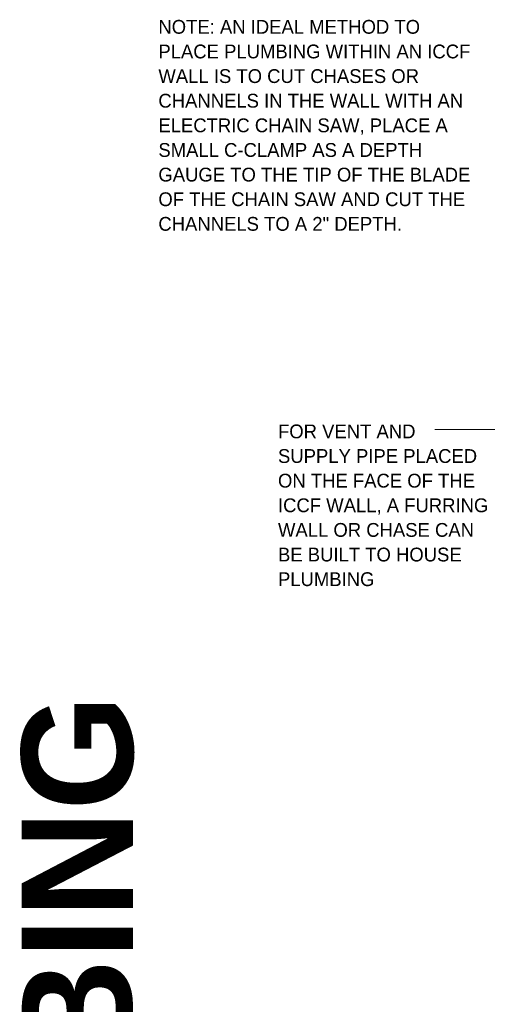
# Model space of a CAD drawing. Header units: inches. Extents: x 0 to 1121, y -57 to 386.
# Tile 9 of 24: x 331 to 361, y 275 to 338. Entities that reach past the tile are written whole.
import ezdxf

# ---------------------------------------------------------------- set-up
doc = ezdxf.new("R2010")
doc.units = ezdxf.units.IN
doc.header["$MEASUREMENT"] = 0
doc.layers.add('A-ANNO-TEXT', color=2, linetype='Continuous', lineweight=9)

msp = doc.modelspace()

# ---------------------------------------------------------------- linework, layer by layer
at = {"layer": 'A-ANNO-TEXT', "color": 7}
msp.add_line((362.74250296, 311.64416889), (357.88380734, 311.64416889), dxfattribs=at)

# ---------------------------------------------------------------- texts
at = {"layer": 'A-ANNO-TEXT', "color": 7, "char_height": 0.8894080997, "attachment_point": 1, "line_spacing_factor": 1.070803}
for s, insert, width in [('\\fStylus BT|b0|i0|c0|p34|;NOTE: AN IDEAL METHOD TO\\PPLACE PLUMBING WITHIN AN ICCF\\PWALL IS TO CUT CHASES OR\\PCHANNELS IN THE WALL WITH AN\\PELECTRIC CHAIN SAW, PLACE A\\PSMALL C-CLAMP AS A DEPTH\\PGAUGE TO THE TIP OF THE BLADE\\POF THE CHAIN SAW AND CUT THE\\PCHANNELS TO A 2" DEPTH.', (340.09080149, 338.04252873), 23.88), ('\\fStylus BT|b0|i0|c0|p34|;FOR VENT AND\\PSUPPLY PIPE PLACED\\PON THE FACE OF THE\\PICCF WALL, A FURRING\\PWALL OR CHASE CAN\\PBE BUILT TO HOUSE\\PPLUMBING', (347.79380734, 311.96373572), 16.068)]:
    msp.add_mtext(s, dxfattribs=dict(at, insert=insert, width=width))
at = {"layer": 'A-ANNO-TEXT', "color": 253, "insert": (331.28737821, 243.43980314), "char_height": 7.1651090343, "width": 59.712, "attachment_point": 1, "rotation": 90, "line_spacing_factor": 1.063354}
msp.add_mtext('\\fStylus BT|b1|i0|c0|p34|;PLUMBING', dxfattribs=at)

doc.saveas('drawing.dxf')
